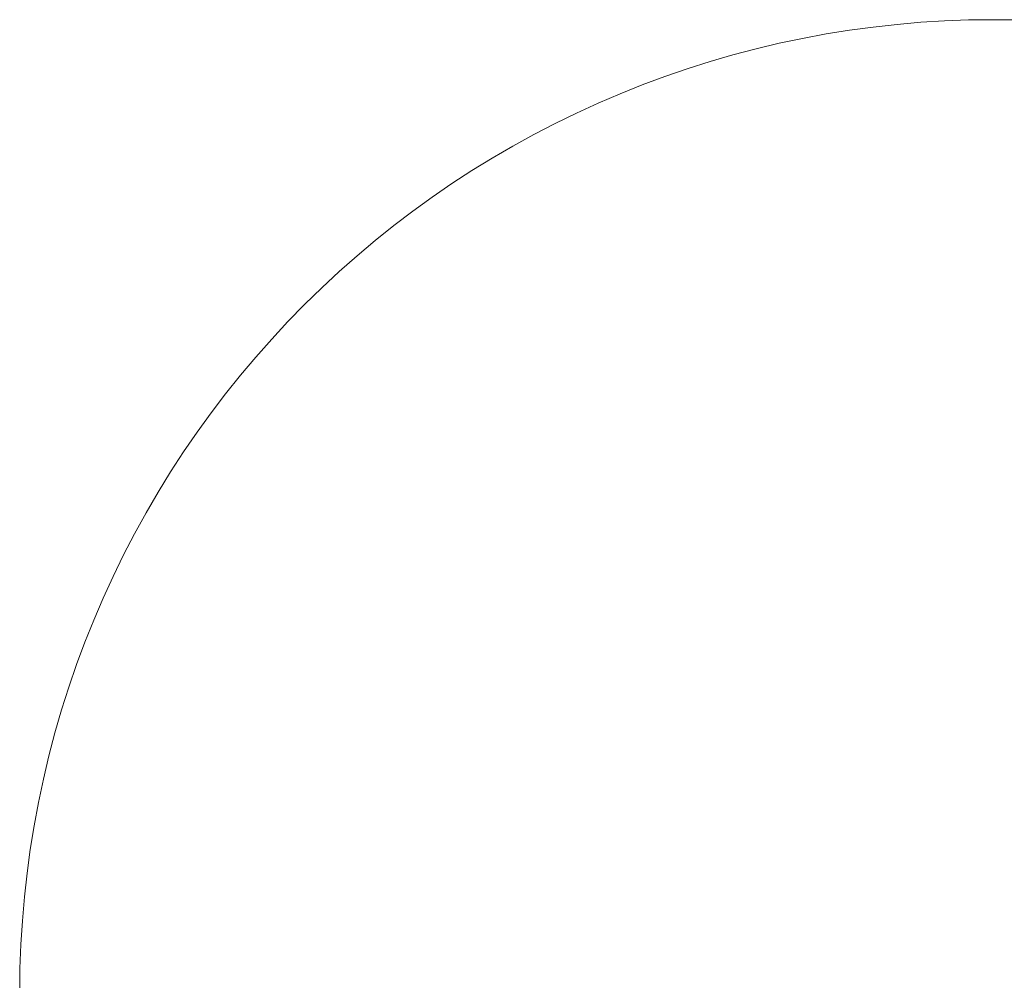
# Model space of a CAD drawing. Header units: centimetres. Extents: x -2.23 to 4.17, y 162.82 to 169.22.
# Tile 3 of 4: x -2.23 to 1.01, y 166.06 to 169.22. Entities that reach past the tile are written whole.
import ezdxf

# ---------------------------------------------------------------- set-up
doc = ezdxf.new("R2010")
doc.units = ezdxf.units.CM
doc.header["$LTSCALE"] = 2.54
doc.layers.add('Lucido design-1', color=7, linetype='Continuous')

# ---------------------------------------------------------------- blocks, each defined once
blk = doc.blocks.new('Gruppo-2-1')
at = {"color": 206, "linetype": 'Continuous', "lineweight": 9}
for points, invisible_edges in [([(0.8939, 169.2238, -18.0789), (0.5807, 169.2007, -18.0789), (0.3481, 169.1633, -18.0789), (0.8939, 169.2238, -18.0789)], 15), ([(1.3641, 169.2007, -18.0789), (0.8939, 169.2238, -18.0789), (0.3481, 169.1633, -18.0789), (1.3641, 169.2007, -18.0789)], 15), ([(0.8939, 169.2238, -19.0789), (0.5807, 169.2007, -19.0789), (0.3481, 169.1633, -19.0789), (0.8939, 169.2238, -19.0789)], 15), ([(1.3641, 169.2007, -19.0789), (0.8939, 169.2238, -19.0789), (0.3481, 169.1633, -19.0789), (1.3641, 169.2007, -19.0789)], 15), ([(0.8939, 169.2238, -18.0789), (0.737, 169.2161, -18.0789), (0.5807, 169.2007, -18.0789), (0.8939, 169.2238, -18.0789)], 15), ([(0.8939, 169.2238, -19.0789), (0.737, 169.2161, -19.0789), (0.5807, 169.2007, -19.0789), (0.8939, 169.2238, -19.0789)], 15), ([(0.8939, 169.2238, -18.0789), (0.8154, 169.2209, -18.0789), (0.737, 169.2161, -18.0789), (0.8939, 169.2238, -18.0789)], 12), ([(0.8939, 169.2238, -19.0789), (0.8154, 169.2209, -19.0789), (0.737, 169.2161, -19.0789), (0.8939, 169.2238, -19.0789)], 12), ([(1.0509, 169.2238, -18.0789), (0.9724, 169.2248, -18.0789), (0.8939, 169.2238, -18.0789), (1.0509, 169.2238, -18.0789)], 12), ([(1.0509, 169.2238, -19.0789), (0.9724, 169.2248, -19.0789), (0.8939, 169.2238, -19.0789), (1.0509, 169.2238, -19.0789)], 12), ([(1.3641, 169.2007, -18.0789), (1.0509, 169.2238, -18.0789), (0.8939, 169.2238, -18.0789), (1.3641, 169.2007, -18.0789)], 15), ([(1.3641, 169.2007, -19.0789), (1.0509, 169.2238, -19.0789), (0.8939, 169.2238, -19.0789), (1.3641, 169.2007, -19.0789)], 15), ([(1.3641, 169.2007, -18.0789), (0.3481, 169.1633, -18.0789), (-1.3986, 168.1738, -18.0789), (1.3641, 169.2007, -18.0789)], 15), ([(3.3434, 168.1738, -18.0789), (1.3641, 169.2007, -18.0789), (-1.3986, 168.1738, -18.0789), (3.3434, 168.1738, -18.0789)], 15), ([(1.3641, 169.2007, -19.0789), (0.3481, 169.1633, -19.0789), (-1.3986, 168.1738, -19.0789), (1.3641, 169.2007, -19.0789)], 15), ([(3.3434, 168.1738, -19.0789), (1.3641, 169.2007, -19.0789), (-1.3986, 168.1738, -19.0789), (3.3434, 168.1738, -19.0789)], 15), ([(0.5807, 169.2007, -18.0789), (0.5029, 169.1901, -18.0789), (0.3481, 169.1633, -18.0789), (0.5807, 169.2007, -18.0789)], 14), ([(0.5807, 169.2007, -19.0789), (0.5029, 169.1901, -19.0789), (0.3481, 169.1633, -19.0789), (0.5807, 169.2007, -19.0789)], 14), ([(0.5029, 169.1901, -18.0789), (0.4253, 169.1777, -18.0789), (0.3481, 169.1633, -18.0789), (0.5029, 169.1901, -18.0789)], 12), ([(0.5029, 169.1901, -19.0789), (0.4253, 169.1777, -19.0789), (0.3481, 169.1633, -19.0789), (0.5029, 169.1901, -19.0789)], 12), ([(0.737, 169.2161, -18.0789), (0.6587, 169.2094, -18.0789), (0.5807, 169.2007, -18.0789), (0.737, 169.2161, -18.0789)], 12), ([(0.737, 169.2161, -19.0789), (0.6587, 169.2094, -19.0789), (0.5807, 169.2007, -19.0789), (0.737, 169.2161, -19.0789)], 12), ([(0.3481, 169.1633, -18.0789), (-0.7396, 168.7283, -18.0789), (-1.3986, 168.1738, -18.0789), (0.3481, 169.1633, -18.0789)], 15), ([(0.3481, 169.1633, -19.0789), (-0.7396, 168.7283, -19.0789), (-1.3986, 168.1738, -19.0789), (0.3481, 169.1633, -19.0789)], 15), ([(0.3481, 169.1633, -18.0789), (-0.1793, 169.0103, -18.0789), (-0.7396, 168.7283, -18.0789), (0.3481, 169.1633, -18.0789)], 15), ([(0.3481, 169.1633, -19.0789), (-0.1793, 169.0103, -19.0789), (-0.7396, 168.7283, -19.0789), (0.3481, 169.1633, -19.0789)], 15), ([(0.3481, 169.1633, -18.0789), (0.0435, 169.087, -18.0789), (-0.1793, 169.0103, -18.0789), (0.3481, 169.1633, -18.0789)], 15), ([(0.3481, 169.1633, -19.0789), (0.0435, 169.087, -19.0789), (-0.1793, 169.0103, -19.0789), (0.3481, 169.1633, -19.0789)], 15), ([(0.3481, 169.1633, -18.0789), (0.1949, 169.1289, -18.0789), (0.0435, 169.087, -18.0789), (0.3481, 169.1633, -18.0789)], 15), ([(0.3481, 169.1633, -19.0789), (0.1949, 169.1289, -19.0789), (0.0435, 169.087, -19.0789), (0.3481, 169.1633, -19.0789)], 15), ([(0.3481, 169.1633, -18.0789), (0.2713, 169.147, -18.0789), (0.1949, 169.1289, -18.0789), (0.3481, 169.1633, -18.0789)], 12), ([(0.3481, 169.1633, -19.0789), (0.2713, 169.147, -19.0789), (0.1949, 169.1289, -19.0789), (0.3481, 169.1633, -19.0789)], 12), ([(0.1949, 169.1289, -18.0789), (0.1189, 169.1089, -18.0789), (0.0435, 169.087, -18.0789), (0.1949, 169.1289, -18.0789)], 12), ([(0.1949, 169.1289, -19.0789), (0.1189, 169.1089, -19.0789), (0.0435, 169.087, -19.0789), (0.1949, 169.1289, -19.0789)], 12), ([(0.0435, 169.087, -18.0789), (-0.1056, 169.0377, -18.0789), (-0.1793, 169.0103, -18.0789), (0.0435, 169.087, -18.0789)], 13), ([(0.0435, 169.087, -19.0789), (-0.1056, 169.0377, -19.0789), (-0.1793, 169.0103, -19.0789), (0.0435, 169.087, -19.0789)], 13), ([(0.0435, 169.087, -18.0789), (-0.0314, 169.0633, -18.0789), (-0.1056, 169.0377, -18.0789), (0.0435, 169.087, -18.0789)], 12), ([(0.0435, 169.087, -19.0789), (-0.0314, 169.0633, -19.0789), (-0.1056, 169.0377, -19.0789), (0.0435, 169.087, -19.0789)], 12), ([(-0.1793, 169.0103, -18.0789), (-0.5361, 168.8469, -18.0789), (-0.7396, 168.7283, -18.0789), (-0.1793, 169.0103, -18.0789)], 15), ([(-0.1793, 169.0103, -19.0789), (-0.5361, 168.8469, -19.0789), (-0.7396, 168.7283, -19.0789), (-0.1793, 169.0103, -19.0789)], 15), ([(-0.1793, 169.0103, -18.0789), (-0.3244, 168.9502, -18.0789), (-0.5361, 168.8469, -18.0789), (-0.1793, 169.0103, -18.0789)], 15), ([(-0.1793, 169.0103, -19.0789), (-0.3244, 168.9502, -19.0789), (-0.5361, 168.8469, -19.0789), (-0.1793, 169.0103, -19.0789)], 15), ([(-0.1793, 169.0103, -18.0789), (-0.2522, 168.9812, -18.0789), (-0.3244, 168.9502, -18.0789), (-0.1793, 169.0103, -18.0789)], 12), ([(-0.1793, 169.0103, -19.0789), (-0.2522, 168.9812, -19.0789), (-0.3244, 168.9502, -19.0789), (-0.1793, 169.0103, -19.0789)], 12), ([(-0.3244, 168.9502, -18.0789), (-0.4664, 168.8831, -18.0789), (-0.5361, 168.8469, -18.0789), (-0.3244, 168.9502, -18.0789)], 13), ([(-0.3244, 168.9502, -19.0789), (-0.4664, 168.8831, -19.0789), (-0.5361, 168.8469, -19.0789), (-0.3244, 168.9502, -19.0789)], 13), ([(-0.3244, 168.9502, -18.0789), (-0.3958, 168.9175, -18.0789), (-0.4664, 168.8831, -18.0789), (-0.3244, 168.9502, -18.0789)], 12), ([(-0.3244, 168.9502, -19.0789), (-0.3958, 168.9175, -19.0789), (-0.4664, 168.8831, -19.0789), (-0.3244, 168.9502, -19.0789)], 12), ([(-0.5361, 168.8469, -18.0789), (-0.6727, 168.7695, -18.0789), (-0.7396, 168.7283, -18.0789), (-0.5361, 168.8469, -18.0789)], 13), ([(-0.5361, 168.8469, -19.0789), (-0.6727, 168.7695, -19.0789), (-0.7396, 168.7283, -19.0789), (-0.5361, 168.8469, -19.0789)], 13), ([(-0.5361, 168.8469, -18.0789), (-0.6049, 168.8091, -18.0789), (-0.6727, 168.7695, -18.0789), (-0.5361, 168.8469, -18.0789)], 12), ([(-0.5361, 168.8469, -19.0789), (-0.6049, 168.8091, -19.0789), (-0.6727, 168.7695, -19.0789), (-0.5361, 168.8469, -19.0789)], 12), ([(-0.7396, 168.7283, -18.0789), (-1.1177, 168.4478, -18.0789), (-1.3986, 168.1738, -18.0789), (-0.7396, 168.7283, -18.0789)], 15), ([(-0.7396, 168.7283, -19.0789), (-1.1177, 168.4478, -19.0789), (-1.3986, 168.1738, -19.0789), (-0.7396, 168.7283, -19.0789)], 15), ([(-0.7396, 168.7283, -18.0789), (-0.9963, 168.5475, -18.0789), (-1.1177, 168.4478, -18.0789), (-0.7396, 168.7283, -18.0789)], 15), ([(-0.7396, 168.7283, -19.0789), (-0.9963, 168.5475, -19.0789), (-1.1177, 168.4478, -19.0789), (-0.7396, 168.7283, -19.0789)], 15), ([(-0.7396, 168.7283, -18.0789), (-0.8702, 168.641, -18.0789), (-0.9963, 168.5475, -18.0789), (-0.7396, 168.7283, -18.0789)], 15), ([(-0.7396, 168.7283, -19.0789), (-0.8702, 168.641, -19.0789), (-0.9963, 168.5475, -19.0789), (-0.7396, 168.7283, -19.0789)], 15), ([(-0.7396, 168.7283, -18.0789), (-0.8054, 168.6855, -18.0789), (-0.8702, 168.641, -18.0789), (-0.7396, 168.7283, -18.0789)], 12), ([(-0.7396, 168.7283, -19.0789), (-0.8054, 168.6855, -19.0789), (-0.8702, 168.641, -19.0789), (-0.7396, 168.7283, -19.0789)], 12), ([(-0.8702, 168.641, -18.0789), (-0.9338, 168.595, -18.0789), (-0.9963, 168.5475, -18.0789), (-0.8702, 168.641, -18.0789)], 12), ([(-0.8702, 168.641, -19.0789), (-0.9338, 168.595, -19.0789), (-0.9963, 168.5475, -19.0789), (-0.8702, 168.641, -19.0789)], 12), ([(-0.9963, 168.5475, -18.0789), (-1.0577, 168.4984, -18.0789), (-1.1177, 168.4478, -18.0789), (-0.9963, 168.5475, -18.0789)], 12), ([(-0.9963, 168.5475, -19.0789), (-1.0577, 168.4984, -19.0789), (-1.1177, 168.4478, -19.0789), (-0.9963, 168.5475, -19.0789)], 12), ([(-1.1177, 168.4478, -18.0789), (-1.2903, 168.2875, -18.0789), (-1.3986, 168.1738, -18.0789), (-1.1177, 168.4478, -18.0789)], 15), ([(-1.1177, 168.4478, -19.0789), (-1.2903, 168.2875, -19.0789), (-1.3986, 168.1738, -19.0789), (-1.1177, 168.4478, -19.0789)], 15), ([(-1.1177, 168.4478, -18.0789), (-1.2341, 168.3424, -18.0789), (-1.2903, 168.2875, -18.0789), (-1.1177, 168.4478, -18.0789)], 13), ([(-1.1177, 168.4478, -19.0789), (-1.2341, 168.3424, -19.0789), (-1.2903, 168.2875, -19.0789), (-1.1177, 168.4478, -19.0789)], 13), ([(-1.1177, 168.4478, -18.0789), (-1.1766, 168.3958, -18.0789), (-1.2341, 168.3424, -18.0789), (-1.1177, 168.4478, -18.0789)], 12), ([(-1.1177, 168.4478, -19.0789), (-1.1766, 168.3958, -19.0789), (-1.2341, 168.3424, -19.0789), (-1.1177, 168.4478, -19.0789)], 12), ([(-1.2903, 168.2875, -18.0789), (-1.3452, 168.2313, -18.0789), (-1.3986, 168.1738, -18.0789), (-1.2903, 168.2875, -18.0789)], 12), ([(-1.2903, 168.2875, -19.0789), (-1.3452, 168.2313, -19.0789), (-1.3986, 168.1738, -19.0789), (-1.2903, 168.2875, -19.0789)], 12), ([(-1.3986, 168.1738, -18.0789), (-2.0898, 166.9537, -18.0789), (-2.1661, 165.4005, -18.0789), (-1.3986, 168.1738, -18.0789)], 15), ([(-1.3986, 168.1738, -18.0789), (-2.1661, 165.4005, -18.0789), (0.3481, 162.8863, -18.0789), (-1.3986, 168.1738, -18.0789)], 15), ([(-1.3986, 168.1738, -19.0789), (-2.0898, 166.9537, -19.0789), (-2.1661, 165.4005, -19.0789), (-1.3986, 168.1738, -19.0789)], 15), ([(-1.3986, 168.1738, -19.0789), (-2.1661, 165.4005, -19.0789), (0.3481, 162.8863, -19.0789), (-1.3986, 168.1738, -19.0789)], 15), ([(-1.3986, 168.1738, -18.0789), (-1.7311, 167.7368, -18.0789), (-2.0898, 166.9537, -18.0789), (-1.3986, 168.1738, -18.0789)], 15), ([(-1.3986, 168.1738, -19.0789), (-1.7311, 167.7368, -19.0789), (-2.0898, 166.9537, -19.0789), (-1.3986, 168.1738, -19.0789)], 15), ([(-1.3986, 168.1738, -18.0789), (-1.5979, 167.931, -18.0789), (-1.7311, 167.7368, -18.0789), (-1.3986, 168.1738, -18.0789)], 15), ([(-1.3986, 168.1738, -19.0789), (-1.5979, 167.931, -19.0789), (-1.7311, 167.7368, -19.0789), (-1.3986, 168.1738, -19.0789)], 15), ([(-1.3986, 168.1738, -18.0789), (-1.5012, 168.0548, -18.0789), (-1.5979, 167.931, -18.0789), (-1.3986, 168.1738, -18.0789)], 15), ([(-1.3986, 168.1738, -19.0789), (-1.5012, 168.0548, -19.0789), (-1.5979, 167.931, -19.0789), (-1.3986, 168.1738, -19.0789)], 15), ([(-1.3986, 168.1738, -18.0789), (-1.4507, 168.1149, -18.0789), (-1.5012, 168.0548, -18.0789), (-1.3986, 168.1738, -18.0789)], 12), ([(-1.3986, 168.1738, -19.0789), (-1.4507, 168.1149, -19.0789), (-1.5012, 168.0548, -19.0789), (-1.3986, 168.1738, -19.0789)], 12), ([(3.3434, 168.1738, -18.0789), (-1.3986, 168.1738, -18.0789), (0.3481, 162.8863, -18.0789), (3.3434, 168.1738, -18.0789)], 15), ([(3.3434, 168.1738, -19.0789), (-1.3986, 168.1738, -19.0789), (0.3481, 162.8863, -19.0789), (3.3434, 168.1738, -19.0789)], 15), ([(0.3481, 162.8863, -18.0789), (4.0346, 165.0959, -18.0789), (3.3434, 168.1738, -18.0789), (0.3481, 162.8863, -18.0789)], 15), ([(0.3481, 162.8863, -19.0789), (4.0346, 165.0959, -19.0789), (3.3434, 168.1738, -19.0789), (0.3481, 162.8863, -19.0789)], 15), ([(-1.5012, 168.0548, -18.0789), (-1.5503, 167.9935, -18.0789), (-1.5979, 167.931, -18.0789), (-1.5012, 168.0548, -18.0789)], 12), ([(-1.5012, 168.0548, -19.0789), (-1.5503, 167.9935, -19.0789), (-1.5979, 167.931, -19.0789), (-1.5012, 168.0548, -19.0789)], 12), ([(-1.5979, 167.931, -18.0789), (-1.6439, 167.8674, -18.0789), (-1.7311, 167.7368, -18.0789), (-1.5979, 167.931, -18.0789)], 14), ([(-1.5979, 167.931, -19.0789), (-1.6439, 167.8674, -19.0789), (-1.7311, 167.7368, -19.0789), (-1.5979, 167.931, -19.0789)], 14), ([(-1.6439, 167.8674, -18.0789), (-1.6883, 167.8026, -18.0789), (-1.7311, 167.7368, -18.0789), (-1.6439, 167.8674, -18.0789)], 12), ([(-1.6439, 167.8674, -19.0789), (-1.6883, 167.8026, -19.0789), (-1.7311, 167.7368, -19.0789), (-1.6439, 167.8674, -19.0789)], 12), ([(-1.7311, 167.7368, -18.0789), (-1.9204, 167.3929, -18.0789), (-2.0898, 166.9537, -18.0789), (-1.7311, 167.7368, -18.0789)], 15), ([(-1.7311, 167.7368, -19.0789), (-1.9204, 167.3929, -19.0789), (-2.0898, 166.9537, -19.0789), (-1.7311, 167.7368, -19.0789)], 15), ([(-1.7311, 167.7368, -18.0789), (-1.8119, 167.602, -18.0789), (-1.9204, 167.3929, -18.0789), (-1.7311, 167.7368, -18.0789)], 15), ([(-1.7311, 167.7368, -19.0789), (-1.8119, 167.602, -19.0789), (-1.9204, 167.3929, -19.0789), (-1.7311, 167.7368, -19.0789)], 15), ([(-1.7311, 167.7368, -18.0789), (-1.7723, 167.6699, -18.0789), (-1.8119, 167.602, -18.0789), (-1.7311, 167.7368, -18.0789)], 12), ([(-1.7311, 167.7368, -19.0789), (-1.7723, 167.6699, -19.0789), (-1.8119, 167.602, -19.0789), (-1.7311, 167.7368, -19.0789)], 12), ([(-1.8119, 167.602, -18.0789), (-1.8497, 167.5332, -18.0789), (-1.9204, 167.3929, -18.0789), (-1.8119, 167.602, -18.0789)], 14), ([(-1.8119, 167.602, -19.0789), (-1.8497, 167.5332, -19.0789), (-1.9204, 167.3929, -19.0789), (-1.8119, 167.602, -19.0789)], 14), ([(-1.8497, 167.5332, -18.0789), (-1.8859, 167.4635, -18.0789), (-1.9204, 167.3929, -18.0789), (-1.8497, 167.5332, -18.0789)], 12), ([(-1.8497, 167.5332, -19.0789), (-1.8859, 167.4635, -19.0789), (-1.9204, 167.3929, -19.0789), (-1.8497, 167.5332, -19.0789)], 12), ([(-1.9204, 167.3929, -18.0789), (-1.984, 167.2494, -18.0789), (-2.0898, 166.9537, -18.0789), (-1.9204, 167.3929, -18.0789)], 15), ([(-1.9204, 167.3929, -19.0789), (-1.984, 167.2494, -19.0789), (-2.0898, 166.9537, -19.0789), (-1.9204, 167.3929, -19.0789)], 15), ([(-1.9204, 167.3929, -18.0789), (-1.9531, 167.3215, -18.0789), (-1.984, 167.2494, -18.0789), (-1.9204, 167.3929, -18.0789)], 12), ([(-1.9204, 167.3929, -19.0789), (-1.9531, 167.3215, -19.0789), (-1.984, 167.2494, -19.0789), (-1.9204, 167.3929, -19.0789)], 12), ([(-1.984, 167.2494, -18.0789), (-2.0405, 167.1028, -18.0789), (-2.0898, 166.9537, -18.0789), (-1.984, 167.2494, -18.0789)], 15), ([(-1.984, 167.2494, -19.0789), (-2.0405, 167.1028, -19.0789), (-2.0898, 166.9537, -19.0789), (-1.984, 167.2494, -19.0789)], 15), ([(-1.984, 167.2494, -18.0789), (-2.0132, 167.1764, -18.0789), (-2.0405, 167.1028, -18.0789), (-1.984, 167.2494, -18.0789)], 12), ([(-1.984, 167.2494, -19.0789), (-2.0132, 167.1764, -19.0789), (-2.0405, 167.1028, -19.0789), (-1.984, 167.2494, -19.0789)], 12), ([(-2.0405, 167.1028, -18.0789), (-2.0661, 167.0286, -18.0789), (-2.0898, 166.9537, -18.0789), (-2.0405, 167.1028, -18.0789)], 12), ([(-2.0405, 167.1028, -19.0789), (-2.0661, 167.0286, -19.0789), (-2.0898, 166.9537, -19.0789), (-2.0405, 167.1028, -19.0789)], 12), ([(-2.0898, 166.9537, -18.0789), (-2.1661, 166.6491, -18.0789), (-2.2122, 166.3384, -18.0789), (-2.0898, 166.9537, -18.0789)], 15), ([(-2.0898, 166.9537, -18.0789), (-2.2122, 166.3384, -18.0789), (-2.1661, 165.4005, -18.0789), (-2.0898, 166.9537, -18.0789)], 15), ([(-2.0898, 166.9537, -19.0789), (-2.1661, 166.6491, -19.0789), (-2.2122, 166.3384, -19.0789), (-2.0898, 166.9537, -19.0789)], 15), ([(-2.0898, 166.9537, -19.0789), (-2.2122, 166.3384, -19.0789), (-2.1661, 165.4005, -19.0789), (-2.0898, 166.9537, -19.0789)], 15), ([(-2.0898, 166.9537, -18.0789), (-2.1317, 166.8023, -18.0789), (-2.1661, 166.6491, -18.0789), (-2.0898, 166.9537, -18.0789)], 15), ([(-2.0898, 166.9537, -19.0789), (-2.1317, 166.8023, -19.0789), (-2.1661, 166.6491, -19.0789), (-2.0898, 166.9537, -19.0789)], 15), ([(-2.0898, 166.9537, -18.0789), (-2.1117, 166.8783, -18.0789), (-2.1317, 166.8023, -18.0789), (-2.0898, 166.9537, -18.0789)], 12), ([(-2.0898, 166.9537, -19.0789), (-2.1117, 166.8783, -19.0789), (-2.1317, 166.8023, -19.0789), (-2.0898, 166.9537, -19.0789)], 12), ([(-2.1317, 166.8023, -18.0789), (-2.1498, 166.7259, -18.0789), (-2.1661, 166.6491, -18.0789), (-2.1317, 166.8023, -18.0789)], 12), ([(-2.1317, 166.8023, -19.0789), (-2.1498, 166.7259, -19.0789), (-2.1661, 166.6491, -19.0789), (-2.1317, 166.8023, -19.0789)], 12), ([(-2.1661, 166.6491, -18.0789), (-2.193, 166.4943, -18.0789), (-2.2122, 166.3384, -18.0789), (-2.1661, 166.6491, -18.0789)], 15), ([(-2.1661, 166.6491, -19.0789), (-2.193, 166.4943, -19.0789), (-2.2122, 166.3384, -19.0789), (-2.1661, 166.6491, -19.0789)], 15), ([(-2.1661, 166.6491, -18.0789), (-2.1805, 166.5719, -18.0789), (-2.193, 166.4943, -18.0789), (-2.1661, 166.6491, -18.0789)], 12), ([(-2.1661, 166.6491, -19.0789), (-2.1805, 166.5719, -19.0789), (-2.193, 166.4943, -19.0789), (-2.1661, 166.6491, -19.0789)], 12), ([(-2.193, 166.4943, -18.0789), (-2.2035, 166.4165, -18.0789), (-2.2122, 166.3384, -18.0789), (-2.193, 166.4943, -18.0789)], 12), ([(-2.193, 166.4943, -19.0789), (-2.2035, 166.4165, -19.0789), (-2.2122, 166.3384, -19.0789), (-2.193, 166.4943, -19.0789)], 12), ([(-2.2122, 166.3384, -18.0789), (-2.2189, 166.2602, -18.0789), (-2.2266, 166.1033, -18.0789), (-2.2122, 166.3384, -18.0789)], 14), ([(-2.2122, 166.3384, -18.0789), (-2.2266, 166.1033, -18.0789), (-2.2266, 165.9462, -18.0789), (-2.2122, 166.3384, -18.0789)], 15), ([(-2.2122, 166.3384, -18.0789), (-2.2266, 165.9462, -18.0789), (-2.1661, 165.4005, -18.0789), (-2.2122, 166.3384, -18.0789)], 15), ([(-2.2122, 166.3384, -19.0789), (-2.2189, 166.2602, -19.0789), (-2.2266, 166.1033, -19.0789), (-2.2122, 166.3384, -19.0789)], 14), ([(-2.2122, 166.3384, -19.0789), (-2.2266, 166.1033, -19.0789), (-2.2266, 165.9462, -19.0789), (-2.2122, 166.3384, -19.0789)], 15), ([(-2.2122, 166.3384, -19.0789), (-2.2266, 165.9462, -19.0789), (-2.1661, 165.4005, -19.0789), (-2.2122, 166.3384, -19.0789)], 15), ([(-2.2189, 166.2602, -18.0789), (-2.2237, 166.1818, -18.0789), (-2.2266, 166.1033, -18.0789), (-2.2189, 166.2602, -18.0789)], 12), ([(-2.2189, 166.2602, -19.0789), (-2.2237, 166.1818, -19.0789), (-2.2266, 166.1033, -19.0789), (-2.2189, 166.2602, -19.0789)], 12), ([(-2.2266, 166.1033, -18.0789), (-2.2276, 166.0248, -18.0789), (-2.2266, 165.9462, -18.0789), (-2.2266, 166.1033, -18.0789)], 12), ([(-2.2266, 166.1033, -19.0789), (-2.2276, 166.0248, -19.0789), (-2.2266, 165.9462, -19.0789), (-2.2266, 166.1033, -19.0789)], 12)]:
    blk.add_3dface(points, dxfattribs=dict(at, invisible_edges=invisible_edges))
for points in [[(0.737, 169.2161, -19.0789), (0.737, 169.2161, -18.0789), (0.8154, 169.2209, -18.0789), (0.8154, 169.2209, -19.0789)], [(0.8154, 169.2209, -19.0789), (0.8154, 169.2209, -18.0789), (0.8939, 169.2238, -18.0789), (0.8939, 169.2238, -19.0789)], [(0.8939, 169.2238, -19.0789), (0.8939, 169.2238, -18.0789), (0.9724, 169.2248, -18.0789), (0.9724, 169.2248, -19.0789)], [(0.9724, 169.2248, -19.0789), (0.9724, 169.2248, -18.0789), (1.0509, 169.2238, -18.0789), (1.0509, 169.2238, -19.0789)], [(0.4253, 169.1777, -19.0789), (0.4253, 169.1777, -18.0789), (0.5029, 169.1901, -18.0789), (0.5029, 169.1901, -19.0789)], [(0.5029, 169.1901, -19.0789), (0.5029, 169.1901, -18.0789), (0.5807, 169.2007, -18.0789), (0.5807, 169.2007, -19.0789)], [(0.5807, 169.2007, -19.0789), (0.5807, 169.2007, -18.0789), (0.6587, 169.2094, -18.0789), (0.6587, 169.2094, -19.0789)], [(0.6587, 169.2094, -19.0789), (0.6587, 169.2094, -18.0789), (0.737, 169.2161, -18.0789), (0.737, 169.2161, -19.0789)], [(0.2713, 169.147, -19.0789), (0.2713, 169.147, -18.0789), (0.3481, 169.1633, -18.0789), (0.3481, 169.1633, -19.0789)], [(0.3481, 169.1633, -19.0789), (0.3481, 169.1633, -18.0789), (0.4253, 169.1777, -18.0789), (0.4253, 169.1777, -19.0789)], [(0.1189, 169.1089, -19.0789), (0.1189, 169.1089, -18.0789), (0.1949, 169.1289, -18.0789), (0.1949, 169.1289, -19.0789)], [(0.1949, 169.1289, -19.0789), (0.1949, 169.1289, -18.0789), (0.2713, 169.147, -18.0789), (0.2713, 169.147, -19.0789)], [(0.0435, 169.087, -19.0789), (0.0435, 169.087, -18.0789), (0.1189, 169.1089, -18.0789), (0.1189, 169.1089, -19.0789)], [(-0.1056, 169.0377, -19.0789), (-0.1056, 169.0377, -18.0789), (-0.0314, 169.0633, -18.0789), (-0.0314, 169.0633, -19.0789)], [(-0.0314, 169.0633, -19.0789), (-0.0314, 169.0633, -18.0789), (0.0435, 169.087, -18.0789), (0.0435, 169.087, -19.0789)], [(-0.1793, 169.0103, -19.0789), (-0.1793, 169.0103, -18.0789), (-0.1056, 169.0377, -18.0789), (-0.1056, 169.0377, -19.0789)], [(-0.2522, 168.9812, -19.0789), (-0.2522, 168.9812, -18.0789), (-0.1793, 169.0103, -18.0789), (-0.1793, 169.0103, -19.0789)], [(-0.3244, 168.9502, -19.0789), (-0.3244, 168.9502, -18.0789), (-0.2522, 168.9812, -18.0789), (-0.2522, 168.9812, -19.0789)], [(-0.3958, 168.9175, -19.0789), (-0.3958, 168.9175, -18.0789), (-0.3244, 168.9502, -18.0789), (-0.3244, 168.9502, -19.0789)], [(-0.4664, 168.8831, -19.0789), (-0.4664, 168.8831, -18.0789), (-0.3958, 168.9175, -18.0789), (-0.3958, 168.9175, -19.0789)], [(-0.5361, 168.8469, -19.0789), (-0.5361, 168.8469, -18.0789), (-0.4664, 168.8831, -18.0789), (-0.4664, 168.8831, -19.0789)], [(-0.6049, 168.8091, -19.0789), (-0.6049, 168.8091, -18.0789), (-0.5361, 168.8469, -18.0789), (-0.5361, 168.8469, -19.0789)], [(-0.6727, 168.7695, -19.0789), (-0.6727, 168.7695, -18.0789), (-0.6049, 168.8091, -18.0789), (-0.6049, 168.8091, -19.0789)], [(-0.7396, 168.7283, -19.0789), (-0.7396, 168.7283, -18.0789), (-0.6727, 168.7695, -18.0789), (-0.6727, 168.7695, -19.0789)], [(-0.8054, 168.6855, -19.0789), (-0.8054, 168.6855, -18.0789), (-0.7396, 168.7283, -18.0789), (-0.7396, 168.7283, -19.0789)], [(-0.8702, 168.641, -19.0789), (-0.8702, 168.641, -18.0789), (-0.8054, 168.6855, -18.0789), (-0.8054, 168.6855, -19.0789)], [(-0.9338, 168.595, -19.0789), (-0.9338, 168.595, -18.0789), (-0.8702, 168.641, -18.0789), (-0.8702, 168.641, -19.0789)], [(-0.9963, 168.5475, -19.0789), (-0.9963, 168.5475, -18.0789), (-0.9338, 168.595, -18.0789), (-0.9338, 168.595, -19.0789)], [(-1.0577, 168.4984, -19.0789), (-1.0577, 168.4984, -18.0789), (-0.9963, 168.5475, -18.0789), (-0.9963, 168.5475, -19.0789)], [(-1.1177, 168.4478, -19.0789), (-1.1177, 168.4478, -18.0789), (-1.0577, 168.4984, -18.0789), (-1.0577, 168.4984, -19.0789)], [(-1.1766, 168.3958, -19.0789), (-1.1766, 168.3958, -18.0789), (-1.1177, 168.4478, -18.0789), (-1.1177, 168.4478, -19.0789)], [(-1.2341, 168.3424, -19.0789), (-1.2341, 168.3424, -18.0789), (-1.1766, 168.3958, -18.0789), (-1.1766, 168.3958, -19.0789)], [(-1.2903, 168.2875, -19.0789), (-1.2903, 168.2875, -18.0789), (-1.2341, 168.3424, -18.0789), (-1.2341, 168.3424, -19.0789)], [(-1.3452, 168.2313, -19.0789), (-1.3452, 168.2313, -18.0789), (-1.2903, 168.2875, -18.0789), (-1.2903, 168.2875, -19.0789)], [(-1.3986, 168.1738, -19.0789), (-1.3986, 168.1738, -18.0789), (-1.3452, 168.2313, -18.0789), (-1.3452, 168.2313, -19.0789)], [(-1.4507, 168.1149, -19.0789), (-1.4507, 168.1149, -18.0789), (-1.3986, 168.1738, -18.0789), (-1.3986, 168.1738, -19.0789)], [(-1.5012, 168.0548, -19.0789), (-1.5012, 168.0548, -18.0789), (-1.4507, 168.1149, -18.0789), (-1.4507, 168.1149, -19.0789)], [(-1.5503, 167.9935, -19.0789), (-1.5503, 167.9935, -18.0789), (-1.5012, 168.0548, -18.0789), (-1.5012, 168.0548, -19.0789)], [(-1.5979, 167.931, -19.0789), (-1.5979, 167.931, -18.0789), (-1.5503, 167.9935, -18.0789), (-1.5503, 167.9935, -19.0789)], [(-1.6439, 167.8674, -19.0789), (-1.6439, 167.8674, -18.0789), (-1.5979, 167.931, -18.0789), (-1.5979, 167.931, -19.0789)], [(-1.6883, 167.8026, -19.0789), (-1.6883, 167.8026, -18.0789), (-1.6439, 167.8674, -18.0789), (-1.6439, 167.8674, -19.0789)], [(-1.7311, 167.7368, -19.0789), (-1.7311, 167.7368, -18.0789), (-1.6883, 167.8026, -18.0789), (-1.6883, 167.8026, -19.0789)], [(-1.7723, 167.6699, -19.0789), (-1.7723, 167.6699, -18.0789), (-1.7311, 167.7368, -18.0789), (-1.7311, 167.7368, -19.0789)], [(-1.8119, 167.602, -19.0789), (-1.8119, 167.602, -18.0789), (-1.7723, 167.6699, -18.0789), (-1.7723, 167.6699, -19.0789)], [(-1.8497, 167.5332, -19.0789), (-1.8497, 167.5332, -18.0789), (-1.8119, 167.602, -18.0789), (-1.8119, 167.602, -19.0789)], [(-1.8859, 167.4635, -19.0789), (-1.8859, 167.4635, -18.0789), (-1.8497, 167.5332, -18.0789), (-1.8497, 167.5332, -19.0789)], [(-1.9204, 167.3929, -19.0789), (-1.9204, 167.3929, -18.0789), (-1.8859, 167.4635, -18.0789), (-1.8859, 167.4635, -19.0789)], [(-1.9531, 167.3215, -19.0789), (-1.9531, 167.3215, -18.0789), (-1.9204, 167.3929, -18.0789), (-1.9204, 167.3929, -19.0789)], [(-1.984, 167.2494, -19.0789), (-1.984, 167.2494, -18.0789), (-1.9531, 167.3215, -18.0789), (-1.9531, 167.3215, -19.0789)], [(-2.0132, 167.1764, -19.0789), (-2.0132, 167.1764, -18.0789), (-1.984, 167.2494, -18.0789), (-1.984, 167.2494, -19.0789)], [(-2.0405, 167.1028, -19.0789), (-2.0405, 167.1028, -18.0789), (-2.0132, 167.1764, -18.0789), (-2.0132, 167.1764, -19.0789)], [(-2.0661, 167.0286, -19.0789), (-2.0661, 167.0286, -18.0789), (-2.0405, 167.1028, -18.0789), (-2.0405, 167.1028, -19.0789)], [(-2.0898, 166.9537, -19.0789), (-2.0898, 166.9537, -18.0789), (-2.0661, 167.0286, -18.0789), (-2.0661, 167.0286, -19.0789)], [(-2.1117, 166.8783, -19.0789), (-2.1117, 166.8783, -18.0789), (-2.0898, 166.9537, -18.0789), (-2.0898, 166.9537, -19.0789)], [(-2.1317, 166.8023, -19.0789), (-2.1317, 166.8023, -18.0789), (-2.1117, 166.8783, -18.0789), (-2.1117, 166.8783, -19.0789)], [(-2.1498, 166.7259, -19.0789), (-2.1498, 166.7259, -18.0789), (-2.1317, 166.8023, -18.0789), (-2.1317, 166.8023, -19.0789)], [(-2.1661, 166.6491, -19.0789), (-2.1661, 166.6491, -18.0789), (-2.1498, 166.7259, -18.0789), (-2.1498, 166.7259, -19.0789)], [(-2.1805, 166.5719, -19.0789), (-2.1805, 166.5719, -18.0789), (-2.1661, 166.6491, -18.0789), (-2.1661, 166.6491, -19.0789)], [(-2.193, 166.4943, -19.0789), (-2.193, 166.4943, -18.0789), (-2.1805, 166.5719, -18.0789), (-2.1805, 166.5719, -19.0789)], [(-2.2035, 166.4165, -19.0789), (-2.2035, 166.4165, -18.0789), (-2.193, 166.4943, -18.0789), (-2.193, 166.4943, -19.0789)], [(-2.2122, 166.3384, -19.0789), (-2.2122, 166.3384, -18.0789), (-2.2035, 166.4165, -18.0789), (-2.2035, 166.4165, -19.0789)], [(-2.2189, 166.2602, -19.0789), (-2.2189, 166.2602, -18.0789), (-2.2122, 166.3384, -18.0789), (-2.2122, 166.3384, -19.0789)], [(-2.2237, 166.1818, -19.0789), (-2.2237, 166.1818, -18.0789), (-2.2189, 166.2602, -18.0789), (-2.2189, 166.2602, -19.0789)], [(-2.2266, 166.1033, -19.0789), (-2.2266, 166.1033, -18.0789), (-2.2237, 166.1818, -18.0789), (-2.2237, 166.1818, -19.0789)], [(-2.2276, 166.0248, -19.0789), (-2.2276, 166.0248, -18.0789), (-2.2266, 166.1033, -18.0789), (-2.2266, 166.1033, -19.0789)]]:
    blk.add_3dface(points, dxfattribs=at)

msp = doc.modelspace()

# ---------------------------------------------------------------- block references
at = {"layer": 'Lucido design-1', "color": 206, "true_color": 0x660066}
msp.add_blockref('Gruppo-2-1', (0, 0), dxfattribs=at)

doc.saveas('drawing.dxf')
